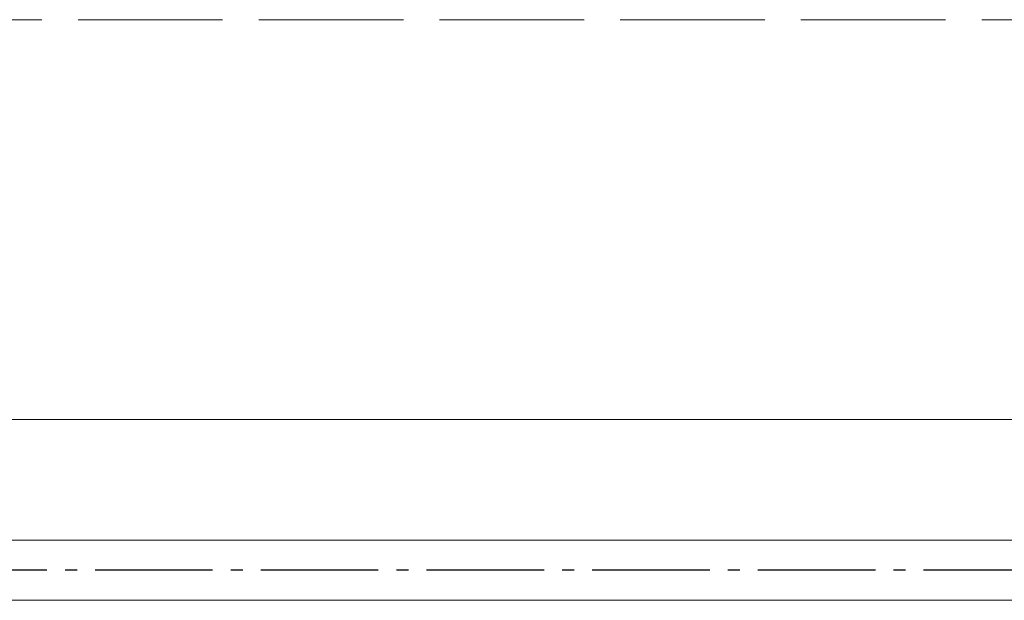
# Model space of a CAD drawing. Header units: inches. Extents: x 44881 to 156022, y 58140 to 83978.
# Tile 28 of 256: x 94492 to 94573, y 72383 to 72431. Entities that reach past the tile are written whole.
import ezdxf

# ---------------------------------------------------------------- set-up
doc = ezdxf.new("R2010")
doc.units = ezdxf.units.IN
doc.linetypes.add('ACAD_ISO02W100', pattern=[15, 12, -3])
doc.linetypes.add('AM_DIN_G_W050', pattern=[13.75, 9.75, -1.5, 1, -1.5])
for name, color, linetype, lineweight in [('!_A_01_TENKÁ', 8, 'Continuous', 13), ('!_A_03_ČIARKOVANÁ', 41, 'ACAD_ISO02W100', 13), ('AM_7', 4, 'AM_DIN_G_W050', 25)]:
    doc.layers.add(name, color=color, linetype=linetype, lineweight=lineweight)

msp = doc.modelspace()

# ---------------------------------------------------------------- linework, layer by layer
at = {"layer": '!_A_01_TENKÁ', "color": 14, "true_color": 0xa30000}
for p, q in [((97340.208, 72397.624), (93483.278, 72397.624)), ((93483.278, 72387.624), (97340.208, 72387.624)), ((97340.208, 72382.624), (93483.278, 72382.624))]:
    msp.add_line(p, q, dxfattribs=at)
at = {"layer": '!_A_03_ČIARKOVANÁ', "color": 14, "true_color": 0xa30000}
msp.add_lwpolyline([(93326.536, 72430.783), (109629.536, 72430.783)], dxfattribs=at)
at = {"layer": 'AM_7', "color": 14, "true_color": 0xa30000}
msp.add_line((97340.208, 72385.124), (93459.578, 72385.124), dxfattribs=at)

doc.saveas('drawing.dxf')
